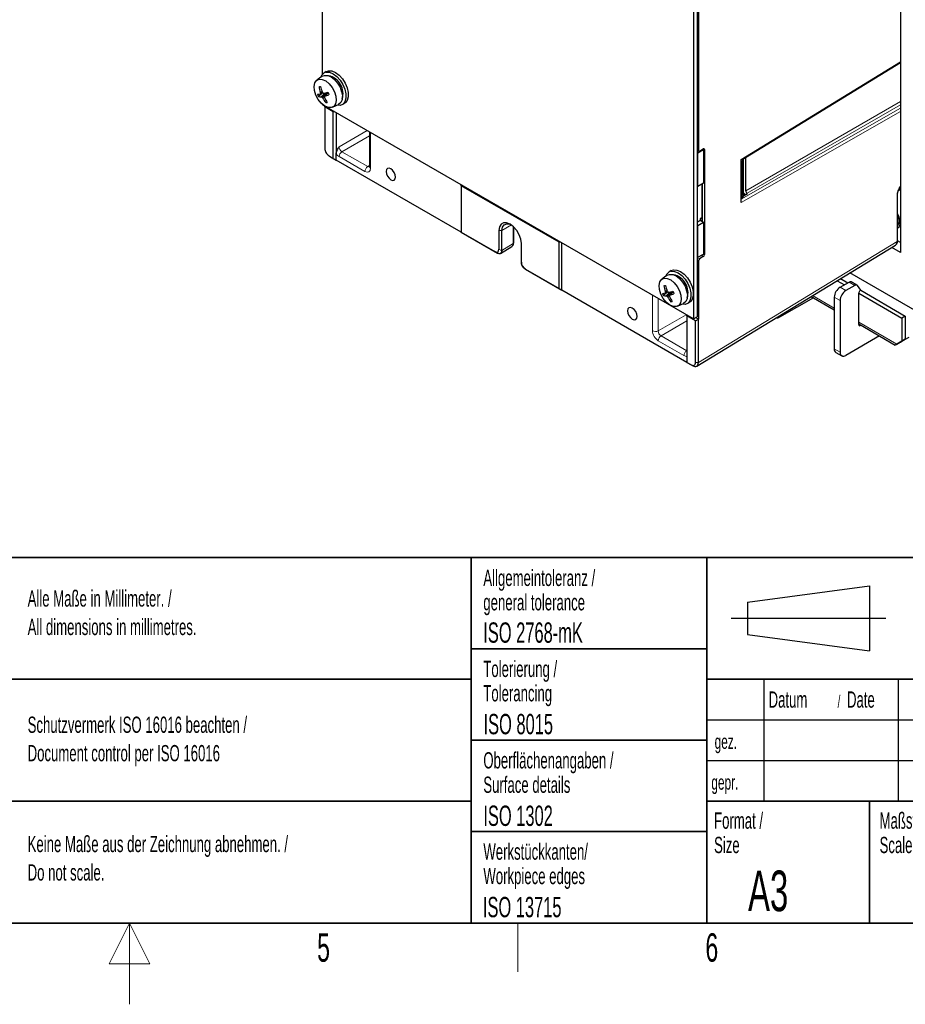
# Paper-space layout 'Blatt4' of a CAD drawing. Header units: millimetres. Extents: x 5 to 418, y 2 to 292.
# Tile 44 of 51: x 203 to 312, y 2 to 123. Entities that reach past the tile are written whole.
import ezdxf

# ---------------------------------------------------------------- set-up
doc = ezdxf.new("R2010")
doc.units = ezdxf.units.MM
doc.layers.add('SLD-0', color=7, linetype='Continuous')
doc.styles.add('SLDTEXTSTYLE0', font='TXT', dxfattribs={"width": 0.605})

# ---------------------------------------------------------------- blocks, each defined once
blk = doc.blocks.new('SW_NOTE_0_54')
at = {"layer": 'SLD-0', "color": 0, "attachment_point": 1, "style": 'SLDTEXTSTYLE0'}
for s, insert, char_height in [('Basisgerät mit Zubehör', (0, 6.4453386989), 5), ('basic device with accessories', (1.3125, -0.0231809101), 3.5)]:
    blk.add_mtext(s, dxfattribs=dict(at, insert=insert, char_height=char_height))
blk = doc.blocks.new('SW_NOTE_0_58')
at = {"layer": 'SLD-0', "color": 0, "char_height": 2, "attachment_point": 1, "style": 'SLDTEXTSTYLE0'}
for s, insert in [('Alle Maße in Millimeter. /', (0, 2.5781354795)), ('All dimensions in millimetres.', (0, -0.9218646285))]:
    blk.add_mtext(s, dxfattribs=dict(at, insert=insert))
blk = doc.blocks.new('SW_NOTE_0_61')
at = {"layer": 'SLD-0', "color": 0, "char_height": 2, "attachment_point": 1, "style": 'SLDTEXTSTYLE0'}
for s, insert in [('Keine Maße aus der Zeichnung abnehmen. /', (0, 2.5781354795)), ('Do not scale.', (0, -0.9218646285))]:
    blk.add_mtext(s, dxfattribs=dict(at, insert=insert))
blk = doc.blocks.new('SW_NOTE_0_62')
at = {"layer": 'SLD-0', "color": 0, "char_height": 2, "attachment_point": 1, "style": 'SLDTEXTSTYLE0'}
for s, insert in [('Schutzvermerk ISO 16016 beachten /', (0, 2.5781354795)), ('Document control per ISO 16016', (0, -0.9218646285))]:
    blk.add_mtext(s, dxfattribs=dict(at, insert=insert))
blk = doc.blocks.new('SW_NOTE_0_63')
at = {"layer": 'SLD-0', "color": 0, "char_height": 2, "attachment_point": 1, "style": 'SLDTEXTSTYLE0'}
for s, insert in [('Werkstückkanten/', (0, 2.5781354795)), ('Workpiece edges', (0, -0.4218645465))]:
    blk.add_mtext(s, dxfattribs=dict(at, insert=insert))
blk = doc.blocks.new('SW_NOTE_0_64')
at = {"layer": 'SLD-0', "color": 0, "char_height": 2, "attachment_point": 1, "style": 'SLDTEXTSTYLE0'}
for s, insert in [('Oberflächenangaben /', (0, 2.5781354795)), ('Surface details', (0, -0.4218645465))]:
    blk.add_mtext(s, dxfattribs=dict(at, insert=insert))
blk = doc.blocks.new('SW_NOTE_0_65')
at = {"layer": 'SLD-0', "color": 0, "char_height": 2, "attachment_point": 1, "style": 'SLDTEXTSTYLE0'}
for s, insert in [('Tolerierung /', (0, 2.5781354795)), ('Tolerancing', (0, -0.4218645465))]:
    blk.add_mtext(s, dxfattribs=dict(at, insert=insert))
blk = doc.blocks.new('SW_NOTE_0_66')
at = {"layer": 'SLD-0', "color": 0, "char_height": 2, "attachment_point": 1, "style": 'SLDTEXTSTYLE0'}
for s, insert in [('Allgemeintoleranz /', (0, 2.5781354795)), ('general tolerance', (0, -0.4218645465))]:
    blk.add_mtext(s, dxfattribs=dict(at, insert=insert))
blk = doc.blocks.new('SW_NOTE_0_67')
at = {"layer": 'SLD-0', "color": 0, "char_height": 2, "attachment_point": 1, "style": 'SLDTEXTSTYLE0'}
for s, insert in [('Format /', (0, 2.5781354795)), ('Size', (0, -0.4218645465))]:
    blk.add_mtext(s, dxfattribs=dict(at, insert=insert))
blk = doc.blocks.new('SW_NOTE_0_68')
at = {"layer": 'SLD-0', "color": 0, "attachment_point": 1, "style": 'SLDTEXTSTYLE0'}
for s, insert, char_height in [('Datum', (0, 2.5781354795), 2), ('Date', (9.6392361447, 2.5781354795), 2), ('/', (8.4829859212, 2.0780460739), 1.5)]:
    blk.add_mtext(s, dxfattribs=dict(at, insert=insert, char_height=char_height))
blk = doc.blocks.new('SW_NOTE_0_69')
at = {"layer": 'SLD-0', "color": 0, "char_height": 2, "attachment_point": 1, "style": 'SLDTEXTSTYLE0'}
for s, insert in [('Maßstab /', (0, 2.5781354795)), ('Scale', (0, -0.4218645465))]:
    blk.add_mtext(s, dxfattribs=dict(at, insert=insert))

psp = doc.layouts.new('Blatt4')

# ---------------------------------------------------------------- linework, layer by layer
at = {"color": 7, "linetype": 'Continuous', "lineweight": 25}
for p, q in [((311.8109896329, 212.9256652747), (311.8109896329, 94.5272509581)), ((286.9561870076, 194.4945929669), (286.9561870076, 107.0810718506)), ((240.7290832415, 116.4643016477), (240.7290832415, 188.0732464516)), ((286.3374682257, 176.9900227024), (286.3374682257, 86.3539936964)), ((286.779409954, 177.2451502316), (286.779409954, 86.6091212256)), ((292.2231841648, 105.8784470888), (311.8109922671, 117.8941341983)), ((311.8053735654, 117.8906889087), (311.8053735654, 113.1000799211)), ((241.1951641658, 116.7753336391), (240.9123214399, 116.6120520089)), ((240.7028326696, 116.1992009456), (240.0351595, 115.7272821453)), ((240.6609746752, 114.0839769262), (240.2261332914, 113.6963815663)), ((240.837586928, 114.1198037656), (240.418302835, 114.034750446)), ((240.6648798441, 114.3106948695), (240.4554921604, 114.2180901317)), ((240.7442746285, 114.1651584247), (240.4698927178, 114.0922576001)), ((241.0040249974, 114.1390452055), (240.5671022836, 113.6858457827)), ((241.3230570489, 114.1973914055), (240.6586684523, 113.6496151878)), ((241.3882401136, 114.2030830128), (240.9476153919, 113.7008016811)), ((241.3917213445, 114.194360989), (241.0094084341, 113.7641989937)), ((240.7290832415, 112.6831539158), (240.7290832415, 112.7473575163)), ((286.3374682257, 86.3539936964), (240.7290832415, 112.6831539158)), ((240.9555505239, 113.660510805), (240.7444628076, 113.5405128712)), ((241.2625860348, 113.0714405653), (241.1314449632, 112.9545497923)), ((241.9572941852, 112.3976867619), (242.6998570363, 112.7398799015)), ((243.1621386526, 112.7148314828), (243.4449813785, 112.8781131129)), ((240.9942482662, 112.4279599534), (240.9942476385, 112.5300780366)), ((242.0549066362, 111.8156549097), (240.9942482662, 112.4279599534)), ((240.9942482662, 112.4279599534), (240.9942482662, 107.3245065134)), ((242.0549066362, 111.8156549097), (242.1232913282, 111.8551378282)), ((242.0549066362, 106.0998694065), (242.0549066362, 111.8156549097)), ((242.4084603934, 111.71367017), (242.4084603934, 106.6341178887)), ((246.4955178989, 109.3542623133), (246.4955178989, 105.0951036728)), ((242.4084603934, 105.8957339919), (242.4084603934, 106.6341178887)), ((286.779409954, 106.8327595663), (286.8677997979, 106.7817331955)), ((286.7794117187, 107.1154716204), (286.9970606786, 106.9898255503)), ((286.8677997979, 106.7817331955), (287.5749066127, 107.1899372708)), ((286.8677997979, 102.6448728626), (286.8677997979, 106.7817331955)), ((287.0932752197, 106.9990809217), (287.5515958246, 107.2614998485)), ((287.5010626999, 107.2325664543), (287.5749066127, 107.1899372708)), ((287.5749066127, 107.1899372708), (287.5749066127, 103.0602024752)), ((287.6886840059, 107.1795089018), (287.6886840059, 94.2616170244)), ((241.4210167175, 106.4776178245), (241.4217977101, 106.4771884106)), ((241.5245135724, 106.4060588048), (242.0549066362, 106.0998694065)), ((241.5245135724, 106.4060588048), (241.7012902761, 106.303974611)), ((241.7012902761, 106.303974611), (242.4084603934, 105.8957339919)), ((242.0549066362, 106.0998694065), (242.4084603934, 105.8957339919)), ((257.7880331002, 97.0172956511), (242.4084603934, 105.8957339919)), ((292.223183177, 100.6536972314), (292.223183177, 105.9611791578)), ((292.2231851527, 105.6079964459), (292.2418114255, 105.5972437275)), ((292.2418114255, 105.5972437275), (292.3478772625, 105.6584742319)), ((292.2418114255, 105.5972437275), (292.2418114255, 101.1062692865)), ((292.3478772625, 105.6584742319), (292.4898357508, 105.9643176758)), ((292.3478772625, 101.1674997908), (292.3478772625, 105.6584742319)), ((292.4983533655, 101.5106964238), (292.4983533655, 106.0016708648)), ((292.7688353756, 102.1105853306), (292.7688353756, 106.2131655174)), ((287.5749066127, 103.0602024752), (286.8677997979, 102.6448728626)), ((257.7880327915, 102.7331145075), (257.7880328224, 102.8352322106)), ((269.808848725, 95.7936451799), (257.7880327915, 102.7331145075)), ((257.7880327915, 102.7331145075), (257.7880327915, 97.0173290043)), ((286.779409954, 102.6958992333), (286.8677997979, 102.6448728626)), ((287.3852809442, 102.948822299), (287.3852809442, 98.3644873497)), ((293.0019522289, 101.7719061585), (292.9455860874, 101.8044456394)), ((311.5796008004, 102.1787737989), (311.8109896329, 102.3207131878)), ((311.6078945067, 102.2660711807), (311.5969705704, 102.237144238)), ((292.2231851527, 101.1170220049), (292.2418114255, 101.1062692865)), ((292.2418114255, 101.1062692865), (292.3478772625, 101.1674997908)), ((292.4898357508, 101.4733432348), (292.3478772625, 101.1674997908)), ((292.4915519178, 101.4772600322), (293.0019522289, 101.7719061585)), ((311.4459347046, 95.9599677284), (311.4459347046, 101.6795027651)), ((286.779412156, 98.2590220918), (287.1736923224, 98.4866345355)), ((286.8677997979, 97.8539399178), (287.5749066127, 98.2550184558)), ((287.3852809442, 98.7680363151), (287.1736923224, 98.6437385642)), ((287.1736923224, 98.6437385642), (287.1736923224, 98.4866345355)), ((287.1736923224, 98.4866345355), (287.5749066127, 98.2550184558)), ((287.3852804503, 98.4328440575), (287.3286138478, 98.397200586)), ((287.5749066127, 98.2550184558), (287.5749066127, 94.3294192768)), ((257.7880327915, 97.0173290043), (261.91958249, 94.6322361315)), ((257.7880327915, 97.0173290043), (257.7880331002, 97.0172956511)), ((257.7880331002, 97.0172956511), (262.2428492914, 94.4455850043)), ((262.4195825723, 97.2014849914), (262.4195825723, 94.9209737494)), ((262.773135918, 94.7517743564), (262.773135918, 97.201485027)), ((264.2358607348, 95.7064678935), (264.2358607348, 97.6629807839)), ((286.8677997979, 97.8539399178), (286.779409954, 97.9049662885)), ((286.8677997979, 93.9212152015), (286.8677997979, 97.8539399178)), ((269.808848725, 95.7936451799), (269.897287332, 95.8447083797)), ((269.808848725, 90.0778596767), (269.808848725, 95.7936451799)), ((311.8109896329, 95.7518625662), (311.4459333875, 95.9626050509)), ((262.2715197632, 94.4290340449), (261.91958249, 94.6322361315)), ((262.6030365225, 94.3992712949), (264.0168895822, 95.2667754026)), ((265.1772989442, 93.3289779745), (265.1772989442, 95.6094892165)), ((270.1624018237, 89.8737246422), (270.1624018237, 95.6916608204)), ((286.7518436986, 80.539112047), (311.1755837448, 95.40602111)), ((311.8109896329, 94.5272509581), (310.7439130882, 95.1432611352)), ((265.1772989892, 93.3289449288), (265.1772989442, 93.3289779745)), ((286.8677997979, 93.9212152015), (286.779409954, 93.9722415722)), ((286.8677997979, 93.9212152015), (287.5749066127, 94.3294192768)), ((286.9561870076, 93.4913201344), (286.9561870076, 86.3029347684)), ((287.5515958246, 94.0170408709), (287.0932752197, 93.7358963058)), ((265.6772990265, 92.4629525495), (269.808848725, 90.0778596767)), ((265.7075856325, 92.445435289), (270.1624018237, 89.8737246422)), ((283.6215700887, 92.2830908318), (283.3387273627, 92.1198092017)), ((283.1292412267, 91.7069566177), (282.4615667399, 91.2350385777)), ((304.012958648, 91.0460797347), (304.8988485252, 90.5346663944)), ((304.368693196, 90.228614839), (305.4927364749, 90.8775112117)), ((304.4259852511, 91.2974916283), (305.3231145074, 90.7795899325)), ((315.3465254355, 86.3621736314), (305.5802695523, 92.0001131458)), ((306.4498209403, 90.4940598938), (305.7427147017, 90.9022636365)), ((269.808848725, 90.0778596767), (270.1624018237, 89.8737246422)), ((285.5419745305, 80.9952863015), (270.1624018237, 89.8737246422)), ((283.091285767, 89.8184520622), (282.8818994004, 89.7258465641)), ((283.1706818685, 89.6729148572), (282.8962999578, 89.6000140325)), ((283.7494629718, 89.7051485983), (283.0850756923, 89.1573716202)), ((283.8146473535, 89.7108394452), (283.3740226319, 89.2085581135)), ((283.8181285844, 89.7021174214), (283.4358156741, 89.2719554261)), ((306.1998427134, 90.4693074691), (305.0757994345, 89.8204110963)), ((306.9142765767, 89.8610647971), (306.5060290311, 90.4419294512)), ((306.8435647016, 89.8202437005), (306.9142765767, 89.8610647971)), ((306.9142489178, 89.8610475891), (312.3943546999, 86.6974498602)), ((283.0873819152, 89.5917333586), (282.6525405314, 89.2041379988)), ((283.2639941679, 89.627560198), (282.844710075, 89.5425068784)), ((283.4304322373, 89.6468016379), (282.9935095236, 89.1936022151)), ((283.3819577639, 89.1682672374), (283.1708687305, 89.0482700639)), ((283.6889919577, 88.5791977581), (283.5578522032, 88.4623062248)), ((301.0924359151, 88.9482833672), (296.9440717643, 86.5534837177)), ((300.8225752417, 89.1040699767), (303.6615843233, 87.4651449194)), ((303.6615849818, 89.0038690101), (303.6615849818, 82.6756770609)), ((304.3686912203, 88.5956652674), (304.3686912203, 82.2674733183)), ((306.6667876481, 85.635489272), (306.6667876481, 89.514056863)), ((306.6667876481, 89.514056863), (311.9700887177, 86.452526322)), ((284.3837014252, 87.9054431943), (285.1262642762, 88.2476363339)), ((285.5885445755, 88.2225886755), (285.8713873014, 88.3858703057)), ((285.5419748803, 86.7111047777), (285.5419736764, 86.7900660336)), ((286.6026332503, 86.098799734), (285.5419748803, 86.7111047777)), ((285.5419748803, 86.7111047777), (285.5419748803, 80.9953192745)), ((286.3374682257, 86.3539936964), (286.779409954, 86.6091212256)), ((286.9561870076, 86.3029347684), (286.6026065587, 86.5070524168)), ((286.6026332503, 86.098799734), (286.9561870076, 86.3029347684)), ((286.6026332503, 80.995346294), (286.6026332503, 86.098799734)), ((286.9561870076, 80.9953460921), (286.9561870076, 86.3029347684)), ((312.3943546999, 86.6974498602), (311.9700887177, 86.452526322)), ((311.9700887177, 86.452526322), (311.9700887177, 83.5946337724)), ((312.3943546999, 86.6974498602), (312.3943546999, 83.8395573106)), ((306.6667876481, 85.7302779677), (311.1683120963, 83.1316032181)), ((306.9256931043, 85.5808165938), (306.8435647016, 85.5334048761)), ((309.2241635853, 84.2539369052), (305.0757994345, 81.8591372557)), ((312.3943546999, 83.8395573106), (311.7756363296, 83.4822626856)), ((311.8109922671, 83.5026732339), (312.2352556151, 83.7475952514)), ((311.9700887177, 83.5946337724), (312.3943546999, 83.8395573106)), ((312.2352556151, 83.7475952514), (312.8539739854, 84.1048898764)), ((311.2947631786, 83.204644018), (311.4574697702, 83.2985890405)), ((311.9700887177, 83.5946337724), (311.3513703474, 83.2373391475)), ((311.3513703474, 83.2373391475), (311.7756363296, 83.4822626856)), ((303.868734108, 82.2178331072), (304.5758403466, 81.8096293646)), ((285.5419748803, 80.9953192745), (286.0723679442, 80.6891298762)), ((285.5419748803, 80.9953192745), (285.5419745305, 80.9952863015)), ((286.2491446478, 80.5870456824), (285.5419745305, 80.9952863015))]:
    psp.add_line(p, q, dxfattribs=at)
at = {"color": 7, "linetype": 'Continuous', "lineweight": 18}
for p, q in [((292.223183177, 105.9611791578), (311.8109922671, 117.9768668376)), ((292.7688353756, 102.1105853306), (311.8053735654, 113.1000799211)), ((311.8109922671, 112.6951483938), (292.9455860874, 101.8044456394)), ((242.1232913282, 111.8551378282), (242.1335810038, 111.8723548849)), ((292.223183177, 101.0610527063), (311.8109922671, 112.2763562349)), ((311.8109922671, 111.8689992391), (292.223183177, 100.6536972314)), ((242.761774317, 107.5285062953), (246.2099549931, 109.5191139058)), ((246.6419638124, 109.2697206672), (246.6419638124, 104.8910020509)), ((246.4955176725, 108.867771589), (243.1152072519, 106.9163433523)), ((243.1152072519, 106.9163433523), (246.279399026, 105.0896943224)), ((286.779409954, 107.1831230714), (286.9561870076, 107.0810718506)), ((287.6886840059, 107.1795089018), (287.5491173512, 107.2600790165)), ((245.9351005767, 104.4828045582), (242.7709088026, 106.3094535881)), ((292.4898357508, 101.4733432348), (292.4898357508, 105.9643176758)), ((246.279399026, 105.0896943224), (246.4955175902, 105.2278785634)), ((287.4438582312, 102.9832304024), (287.4438582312, 98.3306712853)), ((292.5868110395, 101.7880027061), (292.8083217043, 101.6601273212)), ((311.7191937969, 102.5953289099), (311.8109922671, 102.6516399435)), ((292.5279444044, 101.4982713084), (292.4983520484, 101.5153546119)), ((311.3750700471, 95.8592957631), (311.3750700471, 101.5788307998)), ((262.4195825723, 97.2014849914), (262.773135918, 97.201485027)), ((263.946609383, 97.9029861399), (262.773135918, 97.201485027)), ((264.1656956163, 95.6062134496), (264.1656956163, 97.7282133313)), ((286.9561870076, 80.9953460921), (311.3750700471, 95.8592957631)), ((262.4195825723, 94.9209737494), (262.7715285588, 94.7177666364)), ((262.773135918, 94.7517743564), (264.1656956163, 95.6062134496)), ((286.779410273, 93.9170866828), (287.0932752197, 93.7358963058)), ((286.9561870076, 93.4913201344), (286.779409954, 93.5933713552)), ((287.5515958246, 94.0170408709), (287.2926956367, 94.166500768)), ((287.573069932, 94.3283596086), (287.6886840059, 94.2616170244)), ((265.6772990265, 92.4629525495), (265.6772989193, 92.462919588)), ((306.1998427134, 90.4693074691), (305.4927364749, 90.8775112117)), ((305.0757994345, 89.8204110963), (304.368693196, 90.228614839)), ((281.3084711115, 84.8784533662), (281.3084711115, 89.2571719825)), ((282.0062011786, 88.8543812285), (282.0062011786, 84.8731809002)), ((303.6615843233, 87.6765581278), (301.0008333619, 89.2125769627)), ((304.3686912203, 88.5956652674), (303.6615849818, 89.0038690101)), ((282.0062011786, 84.8731809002), (285.4543805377, 86.8637892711)), ((285.5419738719, 86.0981598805), (282.3596327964, 84.2610187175)), ((285.5517391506, 86.8075857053), (285.5419736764, 86.7900660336)), ((311.3513703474, 83.2373391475), (306.6667876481, 85.941691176)), ((306.8435647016, 85.5334048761), (306.6667889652, 85.6354553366)), ((285.1795261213, 81.8274799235), (282.0153343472, 83.6541289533)), ((282.3596327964, 84.2610187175), (285.5238245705, 82.4343696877)), ((285.5238245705, 82.4343696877), (285.5419748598, 82.4459738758)), ((304.3686912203, 82.2674733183), (303.6615849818, 82.6756770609)), ((286.0723679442, 80.6891298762), (286.2491446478, 80.5870456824)), ((286.6026332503, 80.995346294), (286.9561870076, 80.9953460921))]:
    psp.add_line(p, q, dxfattribs=at)
at = {"color": 7, "linetype": 'Continuous', "lineweight": 25, "flags": 128}
for points in [[(241.1670464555, 116.7038493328), (241.5775422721, 116.6876732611), (242.0252800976, 116.5075053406), (242.4739846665, 116.1779430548), (242.887306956, 115.7256843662), (243.231759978, 115.1873705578), (243.4794398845, 114.6066100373), (243.6102808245, 114.0304530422), (243.6136815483, 113.5055788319), (243.4893681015, 113.0745063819), (243.2474109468, 112.7721608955), (242.9074123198, 112.6230349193), (242.4969165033, 112.639210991), (242.486614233, 112.6416115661)], [(241.1951641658, 116.7753336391), (241.4498891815, 116.8671309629), (241.860384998, 116.8509548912), (242.3081228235, 116.6707869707), (242.7568273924, 116.3412246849), (243.1701496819, 115.8889659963), (243.5146027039, 115.3506521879), (243.7622826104, 114.7698916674), (243.8931235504, 114.1937346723), (243.8965242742, 113.668860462), (243.7722108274, 113.2377880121), (243.5302536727, 112.9354425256), (243.4449813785, 112.8781131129)], [(240.3027906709, 115.8376374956), (240.6913648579, 115.8145786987), (241.1147786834, 115.622897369), (241.5315859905, 115.2813563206), (241.9009859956, 114.823388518), (242.1868180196, 114.2938244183), (242.3611057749, 113.7444983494), (242.4067863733, 113.2291848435), (242.3193882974, 112.7983257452), (242.1074686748, 112.4940948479), (241.7917703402, 112.3462745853), (241.4031948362, 112.3693341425), (240.9797810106, 112.5610154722), (240.5629737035, 112.9025565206), (240.1935750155, 113.3605228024), (239.9077416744, 113.8900884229), (239.7334539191, 114.4394144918), (239.6877746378, 114.9547272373), (239.7751713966, 115.385587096), (239.9870910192, 115.6898179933), (240.3027906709, 115.8376374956)], [(240.7028326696, 116.1992009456), (240.9808912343, 116.3138554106), (241.3642260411, 116.2950980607), (241.782229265, 116.1168520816), (242.1977589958, 115.7949559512), (242.5738919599, 115.3580125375), (242.8772083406, 114.8448448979), (243.0807578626, 114.3010493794), (243.1664529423, 113.7749471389), (243.1266808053, 113.3132823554), (242.9649725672, 112.9570777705), (242.6998570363, 112.7398799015)], [(249.1259752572, 104.8144474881), (248.9027313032, 104.8920452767), (248.7134748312, 104.8552724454), (248.5870184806, 104.7097277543), (248.5426115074, 104.4775700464), (248.5870184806, 104.1941411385), (248.7134748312, 103.9025930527), (248.9027313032, 103.6473094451), (249.1259752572, 103.4671551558), (249.3492178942, 103.3895582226), (249.5384756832, 103.4263301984), (249.6649320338, 103.5718748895), (249.70933769, 103.8040333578), (249.6649320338, 104.0874615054), (249.5384756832, 104.3790095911), (249.3492178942, 104.6342940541), (249.1259752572, 104.8144474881)], [(292.4983533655, 101.5106964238), (292.4962150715, 101.4918586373), (292.4898357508, 101.4733432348)], [(311.4459347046, 101.6795027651), (311.445926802, 101.6804714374), (311.4458793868, 101.682503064)], [(265.1772989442, 95.6094892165), (265.109812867, 96.1404818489), (264.9139604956, 96.6974150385), (264.6089132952, 97.2257724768), (264.2245314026, 97.6738342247), (263.7984407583, 97.9977418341), (263.3723501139, 98.1657880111), (262.9879682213, 98.1615241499), (262.6829210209, 97.9853667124), (262.4870686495, 97.6545598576), (262.4195825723, 97.2014849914)], [(311.4459333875, 97.5148139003), (311.6535790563, 97.6901574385), (311.7774670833, 98.0116956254), (311.7774670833, 98.4299785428), (311.6535790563, 98.8945549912), (311.4459333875, 99.3096410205)], [(262.773135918, 97.201485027), (262.8456303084, 97.634399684), (263.0543695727, 97.9313984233), (263.37417669, 98.0566583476), (263.7664781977, 97.9950714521), (263.8900719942, 97.9413243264)], [(283.5934536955, 92.2116057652), (284.003949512, 92.1954296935), (284.4516860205, 92.0152625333), (284.9003919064, 91.6856994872), (285.313714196, 91.2334407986), (285.6581685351, 90.6951262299), (285.9058471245, 90.1143664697), (286.0366867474, 89.5382102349), (286.0400901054, 89.013334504), (285.9157753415, 88.5822628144), (285.6738181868, 88.2799173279), (285.3338195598, 88.1307913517), (284.9233237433, 88.1469674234), (284.9130201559, 88.1493687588)], [(283.6215700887, 92.2830908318), (283.8762964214, 92.3748873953), (284.2867922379, 92.3587113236), (284.7345287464, 92.1785441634), (285.1832346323, 91.8489811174), (285.5965569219, 91.3967224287), (285.941011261, 90.85840786), (286.1886898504, 90.2776480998), (286.3195294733, 89.7014918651), (286.3229328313, 89.1766161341), (286.1986180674, 88.7455444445), (285.9566609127, 88.443198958), (285.8713873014, 88.3858703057)], [(282.7291965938, 91.3453946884), (283.1177720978, 91.3223351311), (283.5411859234, 91.1306538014), (283.9579932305, 90.789112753), (284.3273919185, 90.3311457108), (284.6132252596, 89.8015808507), (284.7875130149, 89.2522547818), (284.8331922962, 88.7369420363), (284.7457955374, 88.3060821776), (284.5338759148, 88.0018512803), (284.2181762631, 87.8540317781), (283.8296020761, 87.8770905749), (283.4061882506, 88.0687719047), (282.9893809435, 88.410312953), (282.6199809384, 88.8682799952), (282.3341489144, 89.3978448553), (282.1598611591, 89.9471709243), (282.1141805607, 90.4624844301), (282.2015786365, 90.8933435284), (282.4134982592, 91.1975744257), (282.7291965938, 91.3453946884)], [(283.1292412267, 91.7069566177), (283.4072984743, 91.821611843), (283.7906332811, 91.8028544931), (284.208636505, 91.624608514), (284.6241649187, 91.302713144), (285.0002991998, 90.8657689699), (285.3036155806, 90.3526013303), (285.5071637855, 89.8088065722), (285.5928614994, 89.282702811), (285.5530880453, 88.8210387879), (285.3913811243, 88.4648334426), (285.1262642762, 88.2476363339)], [(278.8244596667, 87.6698773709), (278.6012170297, 87.7474743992), (278.4119592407, 87.7107023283), (278.2855028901, 87.5651576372), (278.2410972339, 87.3329991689), (278.2855028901, 87.0495710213), (278.4119592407, 86.7580229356), (278.6012170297, 86.5027385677), (278.8244596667, 86.3225850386), (279.0477036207, 86.2449873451), (279.2369600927, 86.2817600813), (279.3634164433, 86.4273047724), (279.4078234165, 86.6594624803), (279.3634164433, 86.9428913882), (279.2369600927, 87.234439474), (279.0477036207, 87.4897231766), (278.8244596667, 87.6698773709)]]:
    psp.add_lwpolyline(points, dxfattribs=at)
at = {"color": 7, "linetype": 'Continuous', "lineweight": 25}
for centre, radius, start, end in [((241.3489649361, 115.8613025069), 0.8619625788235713, 102.183978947, 166.4210230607), ((241.0130165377, 114.0721764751), 2.237844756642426, 342.0111787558, 77.9834230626), ((235.7973519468, 140.5498503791), 26.91474895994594, 279.2082668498, 279.886002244), ((243.9882372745, 115.4695705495), 4.159041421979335, 200.9580483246, 205.2358648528), ((228.0320279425, 184.6799320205), 70.8316154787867, 279.9690901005, 280.1222253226), ((244.4332389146, 115.503616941), 4.180316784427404, 188.0560130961, 197.909776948), ((242.2562941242, 112.4377759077), 2.434859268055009, 137.1955825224, 139.0136199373), ((244.0541483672, 114.5661881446), 3.615452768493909, 185.5250314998, 187.5322775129), ((246.5872353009, 116.3624432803), 6.267686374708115, 193.0160967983, 199.6145779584), ((245.7160391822, 117.4844028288), 5.977945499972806, 212.6594600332, 213.978430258), ((242.5909830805, 120.1030563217), 6.234879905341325, 252.9111784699, 253.8870821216), ((218.1734004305, 239.9078909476), 127.8242462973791, 280.2234490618, 280.4627931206), ((239.8082908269, 118.382688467), 4.772119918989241, 284.5778224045, 290.8614140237), ((247.1066986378, 116.4800097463), 6.155093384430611, 201.6520260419, 204.5422242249), ((240.4372264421, 115.0053293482), 1.325859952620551, 260.8388244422, 275.6214758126), ((241.4918914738, 115.8892568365), 2.389614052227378, 247.2318186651, 249.5930836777), ((243.9708285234, 116.1659013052), 4.159579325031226, 217.2243549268, 219.1362605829), ((244.1879575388, 115.3939010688), 3.910588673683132, 208.2904192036, 218.5927787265), ((212.5137797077, 141.4769318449), 39.74916877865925, 315.6703798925, 315.7979903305), ((246.017027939, 114.6781929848), 5.162774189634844, 190.9128190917, 192.271672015), ((245.8053610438, 115.9992182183), 5.404416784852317, 206.5820051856, 213.8662741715), ((240.7382481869, 115.7167867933), 2.790081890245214, 278.1014685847, 281.9898468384), ((292.4104847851, 106.0016928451), 0.0877124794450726, 334.7790535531, 26.869862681), ((310.5183481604, 98.4122275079), 1.121147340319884, 325.827835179, 34.172164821), ((283.7753721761, 91.3690589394), 0.8619625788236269, 102.183978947, 166.4210230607), ((283.4394231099, 89.5799340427), 2.23784425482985, 342.0111644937, 77.9834373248), ((305.6393255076, 90.6717467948), 0.2526407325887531, 65.843270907, 125.4665264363), ((270.4584351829, 160.1876884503), 70.83161547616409, 279.9690901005, 280.1222253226), ((286.8596461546, 91.0113733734), 4.180316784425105, 188.0560130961, 197.909776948), ((286.4770743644, 90.0735461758), 3.611949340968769, 185.5240579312, 187.5332510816), ((289.0137910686, 91.8702342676), 6.267838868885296, 193.0160987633, 199.6144091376), ((288.1478226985, 92.9957297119), 5.984399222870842, 212.6604491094, 213.9780098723), ((260.5998076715, 215.4156473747), 127.8242462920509, 280.2234490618, 280.4627931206), ((289.5346743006, 91.9884160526), 6.156790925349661, 201.6522616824, 204.541651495), ((305.196808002, 88.9340042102), 1.53681189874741, 122.6055520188, 177.3943862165), ((305.9039142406, 88.5258004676), 1.536811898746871, 122.6055520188, 177.3943862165), ((306.3389362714, 90.2990517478), 0.2198500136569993, 40.5330956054, 129.2477394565), ((307.0505994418, 89.4965875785), 0.3842091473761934, 122.6060322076, 177.3939676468), ((278.2251781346, 116.0496599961), 26.90667652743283, 279.2079896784, 279.8859309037), ((286.4154121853, 90.9776683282), 4.159881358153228, 200.9586405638, 205.2356097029), ((282.863633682, 90.5130857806), 1.32585995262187, 260.8388244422, 275.6214758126), ((284.6720057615, 87.9551274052), 2.420492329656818, 137.1901865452, 139.0190159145), ((283.9184270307, 91.3973375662), 2.389962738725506, 247.2319909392, 249.5929114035), ((286.3991164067, 91.6751159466), 4.161958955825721, 217.2246778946, 219.1354708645), ((286.6144162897, 90.9016968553), 3.910653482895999, 208.2905502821, 218.5927586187), ((285.0183131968, 95.6139083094), 6.238109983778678, 252.9114311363, 253.8868294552), ((252.694274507, 119.1737678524), 42.8854373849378, 315.675046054, 315.7933241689), ((288.4363228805, 90.1844904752), 5.155514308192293, 190.9118622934, 192.2726288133), ((288.2317682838, 91.5069746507), 5.404416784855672, 206.5820051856, 213.8662741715), ((282.2347365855, 93.890288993), 4.771959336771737, 284.5778459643, 290.8616369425), ((283.1646554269, 91.2245432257), 2.790081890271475, 278.1014685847, 281.9898468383), ((296.6411484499, 86.9903181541), 0.5315889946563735, 255.2277159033, 304.7394157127), ((306.7745574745, 85.6180091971), 0.1091782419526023, 170.78695999, 309.2022882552), ((304.1313407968, 82.6124318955), 0.4739941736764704, 172.3321408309, 236.356114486), ((304.799766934, 82.1975480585), 0.436710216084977, 170.7862421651, 309.2031909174)]:
    psp.add_arc(centre, radius, start, end, dxfattribs=at)
at = {"color": 7, "linetype": 'Continuous', "lineweight": 18}
for centre, radius, start, end in [((243.5413693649, 106.273466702), 0.7713005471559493, 123.5403472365, 177.325756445), ((246.7055611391, 104.4468176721), 0.7713005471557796, 123.5403472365, 177.3257564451), ((246.7353072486, 105.112566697), 0.2404243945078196, 184.1652988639, 247.1546921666), ((292.2719742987, 101.8049755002), 0.3152939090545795, 315.889090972, 356.9141815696), ((311.3222657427, 101.6912780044), 0.1242282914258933, 295.1543730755, 354.5609338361), ((311.3222657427, 95.9717429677), 0.1242282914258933, 295.1543730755, 354.5609338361), ((264.1126284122, 95.7180340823), 0.1237739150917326, 295.3878164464, 354.6381103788), ((281.6625350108, 85.5638073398), 0.7714086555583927, 242.6784613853, 296.455632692), ((282.7857949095, 83.6181420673), 0.771300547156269, 123.5403472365, 177.325756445), ((285.9499866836, 81.7914930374), 0.7713005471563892, 123.5403472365, 177.325756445)]:
    psp.add_arc(centre, radius, start, end, dxfattribs=at)
at = {"color": 7, "linetype": 'Continuous', "lineweight": 25}
for centre, major_axis, ratio, start_param, end_param in [((311.9821787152, 112.9980766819), (-0.1249898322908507, 0.2165122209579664), 0.5775574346, 0.7856317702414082, 1.038354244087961), ((287.0957109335, 107.163809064), (0.09800299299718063, 0.1743530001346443), 0.5695808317, 2.349579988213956, 3.902923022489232), ((287.5491609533, 107.0967728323), (0.09800299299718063, 0.1743530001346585), 0.5695808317, 5.491172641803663, 7.04451567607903), ((292.9456400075, 102.0085802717), (-0.1249898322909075, 0.2165122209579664), 0.5775574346, 0.7856317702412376, 2.356123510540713), ((310.6655568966, 96.2662589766), (-0.5050339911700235, 0.8632168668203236), 0.5773168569, 3.151659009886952, 3.923627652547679), ((261.4195825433, 96.0756430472), (-0.8660078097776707, 1.50001015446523), 0.3333513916, 2.618029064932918, 3.665226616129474), ((261.7305132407, 94.7438373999), (1.042598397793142, 0.01211786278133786), 0.5873712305, 6.220823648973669, 6.276358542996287), ((263.6322534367, 95.9106966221), (-0.3808015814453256, 0.6462271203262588), 0.5780818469, 3.151911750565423, 3.921776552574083), ((261.7285072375, 94.7426065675), (0.7388392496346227, -0.4265911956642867), 7.1572e-05, 5.482449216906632, 5.538028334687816), ((266.17729899, 93.3290718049), (0.5000304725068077, 0.8661016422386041), 0.9998916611, 2.094430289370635, 3.141627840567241), ((287.0957109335, 93.5740559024), (0.09800299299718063, 0.1743530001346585), 0.5695808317, 0.7962369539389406, 2.349579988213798), ((287.5491609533, 94.1788804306), (0.09800299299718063, 0.1743530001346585), 0.5695808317, 3.937829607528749, 5.491172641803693), ((265.1752217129, 92.7528606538), (0.7514965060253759, -0.4338992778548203), 6.91814e-05, 5.444085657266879, 5.499664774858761), ((311.7933135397, 83.4924675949), (0.6249999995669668, 0.3608634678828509), 7.03729e-05, 2.356153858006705, 5.497746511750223)]:
    psp.add_ellipse(centre, major_axis=major_axis, ratio=ratio, start_param=start_param, end_param=end_param, dxfattribs=at)
at = {"color": 7, "linetype": 'Continuous', "lineweight": 18}
for centre, major_axis, ratio, start_param, end_param in [((242.7713933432, 107.1259945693), (-0.4999592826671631, 0.8660489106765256), 0.5777773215, 1.817839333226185, 2.35593324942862), ((243.1249467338, 107.3300965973), (-0.2499778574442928, 0.4330254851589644), 0.60878397, 0.7858247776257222, 2.355935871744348), ((245.9346152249, 105.2999054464), (-0.5003021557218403, 0.8666424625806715), 0.57698604, 2.356618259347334, 3.926729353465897), ((246.2881686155, 105.5040074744), (-0.2308423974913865, 0.4450643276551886), 0.5754118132, 2.382568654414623, 3.188279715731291), ((292.5869399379, 101.4612628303), (-0.2001360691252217, 0.3465514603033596), 0.5771178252, 5.49790650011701, 5.815898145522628), ((311.0143646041, 103.0051962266), (-0.4942719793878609, 0.8697360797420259), 0.5777421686, 3.182182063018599, 3.930910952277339), ((282.015819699, 84.4706694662), (-0.4999592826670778, 0.8660489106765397), 0.5777773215, 0.7858221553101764, 2.355933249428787), ((282.3693730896, 84.6747714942), (-0.2499778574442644, 0.4330254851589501), 0.60878397, 0.7858247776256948, 2.355935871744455), ((285.1790415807, 82.6445803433), (-0.5003021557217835, 0.8666424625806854), 0.57698604, 2.356618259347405, 2.894712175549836)]:
    psp.add_ellipse(centre, major_axis=major_axis, ratio=ratio, start_param=start_param, end_param=end_param, dxfattribs=at)
at = {"color": 7, "linetype": 'Continuous', "lineweight": 25}
for points, knots in [([(240.9942470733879, 107.3245071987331), (240.9942470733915, 107.2443285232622), (241.0080485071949, 107.1562489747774), (241.0611714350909, 106.9774754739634), (241.1004719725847, 106.8868661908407), (241.1986295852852, 106.7168522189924), (241.2574482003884, 106.6375141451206), (241.3857050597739, 106.5021286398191), (241.4550804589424, 106.4461416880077), (241.5245134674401, 106.4060588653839)], [2.356284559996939, 2.356284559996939, 2.356284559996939, 2.356284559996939, 2.74893860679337, 2.74893860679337, 3.141592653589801, 3.141592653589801, 3.534246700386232, 3.534246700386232, 3.926900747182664, 3.926900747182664, 3.926900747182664, 3.926900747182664]), ([(242.4084606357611, 106.6341177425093), (242.4084606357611, 106.7039273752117), (242.4198752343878, 106.7777303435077), (242.460242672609, 106.9314719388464), (242.4883224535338, 107.0078296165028), (242.5881812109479, 107.2356304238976), (242.6754322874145, 107.383932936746), (242.7617748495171, 107.5285060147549)], [0, 0, 0, 0, 0.2499999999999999, 0.2499999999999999, 0.4999999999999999, 0.4999999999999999, 1, 1, 1, 1]), ([(246.4955178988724, 105.095103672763), (246.4936674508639, 105.071262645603), (246.4901436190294, 105.0258618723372), (246.4886523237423, 105.0254879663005), (246.4879441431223, 105.0253104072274)], [0, 0, 0, 0, 0.5251238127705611, 1, 1, 1, 1]), ([(311.4478102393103, 101.6822453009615), (311.4473108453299, 101.6922045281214), (311.4451288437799, 101.7357193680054), (311.4671603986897, 101.8658173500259), (311.5170164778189, 102.0431882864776), (311.576052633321, 102.1740845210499), (311.6032293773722, 102.2343413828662)], [0, 0, 0, 0, 0.0742843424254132, 0.3245704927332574, 0.6890723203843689, 1, 1, 1, 1]), ([(311.2090404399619, 95.43655532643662), (311.2598206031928, 95.48087591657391), (311.3688010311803, 95.57599331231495), (311.43528749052, 95.76947038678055), (311.4428901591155, 95.90549546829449), (311.4459347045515, 95.95996772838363)], [0, 0, 0, 0, 0.3434465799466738, 0.7370782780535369, 1, 1, 1, 1]), ([(262.7715285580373, 94.71776665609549), (262.7644285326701, 94.64268894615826), (262.7436148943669, 94.57566636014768), (262.6825864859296, 94.46455593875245), (262.6430209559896, 94.42227570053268), (262.5743967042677, 94.38261544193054), (262.5503001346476, 94.37350640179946), (262.4995837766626, 94.36332347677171), (262.4727184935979, 94.3623330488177), (262.3907244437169, 94.37144065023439), (262.3329606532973, 94.39356564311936), (262.2715196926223, 94.42903408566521)], [0, 0, 0, 0, 0.25, 0.25, 0.5, 0.5, 0.625, 0.625, 0.75, 0.75, 1, 1, 1, 1]), ([(264.0369545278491, 95.28321925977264), (264.0795154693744, 95.3201051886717), (264.1665298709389, 95.3955172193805), (264.2260186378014, 95.5505710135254), (264.2328303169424, 95.65846667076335), (264.2358607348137, 95.7064678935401)], [0, 0, 0, 0, 0.3470374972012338, 0.7095063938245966, 1, 1, 1, 1]), ([(265.677298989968, 92.46291954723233), (265.6087187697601, 92.50251073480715), (265.5402721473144, 92.55300171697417), (265.4135411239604, 92.677356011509), (265.3571565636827, 92.74950431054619), (265.2885029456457, 92.86835334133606), (265.2685691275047, 92.90910937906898), (265.2343998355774, 92.99280405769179), (265.2201119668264, 93.0361230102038), (265.1870102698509, 93.16427524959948), (265.1772989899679, 93.24977674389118), (265.1772989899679, 93.32894494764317)], [0, 0, 0, 0, 0.2499999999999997, 0.2499999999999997, 0.4999999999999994, 0.4999999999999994, 0.6249999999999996, 0.6249999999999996, 0.7499999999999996, 0.7499999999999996, 1, 1, 1, 1]), ([(286.0723680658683, 80.68912980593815), (286.1418010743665, 80.64904698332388), (286.211176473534, 80.6249348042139), (286.3394333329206, 80.61223809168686), (286.3982519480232, 80.62366563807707), (286.4964095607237, 80.68034924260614), (286.535710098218, 80.72558309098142), (286.588833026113, 80.84302216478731), (286.6026344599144, 80.91516691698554), (286.6026344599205, 80.99534559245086)], [2.356284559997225, 2.356284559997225, 2.356284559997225, 2.356284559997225, 2.748938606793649, 2.748938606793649, 3.141592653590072, 3.141592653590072, 3.534246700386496, 3.534246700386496, 3.92690074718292, 3.92690074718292, 3.92690074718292, 3.92690074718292])]:
    psp.add_open_spline(points, degree=3, knots=knots, dxfattribs=at)
at = {"color": 7, "linetype": 'Continuous', "lineweight": 18}
for points, knots in [([(311.3750681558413, 101.5788311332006), (311.3750681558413, 101.6567272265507), (311.3869688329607, 101.7401840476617), (311.4270112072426, 101.9114646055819), (311.4546428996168, 101.9973238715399), (311.5519569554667, 102.2553165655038), (311.6359389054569, 102.4265606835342), (311.7191943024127, 102.5953282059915)], [0, 0, 0, 0, 0.2500000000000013, 0.2500000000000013, 0.5000000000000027, 0.5000000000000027, 1, 1, 1, 1]), ([(311.7191937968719, 102.5953289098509), (311.7188845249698, 102.5939661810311), (311.7182561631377, 102.5911974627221), (311.7159605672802, 102.5812285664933), (311.7075976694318, 102.5460038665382), (311.6783130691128, 102.433455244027), (311.6380683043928, 102.3377939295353), (311.6078945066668, 102.266071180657)], [0, 0, 0, 0, 0.011639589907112, 0.0236486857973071, 0.0852482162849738, 0.3141583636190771, 0.9999999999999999, 0.9999999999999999, 0.9999999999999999, 0.9999999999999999])]:
    psp.add_open_spline(points, degree=3, knots=knots, dxfattribs=at)
at = {"color": 7, "linetype": 'Continuous', "lineweight": 25}
for points in [[(286.249144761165, 80.58704561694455), (286.3417192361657, 80.53360351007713), (286.4342206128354, 80.50145295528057), (286.5197280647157, 80.49298819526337)], [(286.5197280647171, 80.49298819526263), (286.6052355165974, 80.4845234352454), (286.6836651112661, 80.49976076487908), (286.7491074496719, 80.53755210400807)], [(286.7491074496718, 80.53755210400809), (286.8145497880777, 80.57534344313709), (286.8669534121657, 80.63565907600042), (286.9023698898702, 80.71395442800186)], [(286.9023698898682, 80.71395442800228), (286.9377863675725, 80.79224978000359), (286.9561878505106, 80.88844400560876), (286.9561878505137, 80.99534559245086)]]:
    psp.add_open_spline(points, degree=3, dxfattribs=at)
at = {"layer": 'SLD-0', "lineweight": 35}
for p, q in [((135, 57), (408, 57)), ((259, 57), (259, 12)), ((288, 57), (288, 12)), ((259, 45.75), (288, 45.75)), ((202.5, 42), (259, 42)), ((408, 42), (288, 42)), ((259, 34.5), (288, 34.5)), ((202.5, 27), (259, 27)), ((288, 27), (408, 27)), ((308, 27), (308, 12)), ((259, 23.25), (288, 23.25)), ((26, 12), (408, 12)), ((135, 12), (408, 12))]:
    psp.add_line(p, q, dxfattribs=at)
at = {"layer": 'SLD-0'}
for p, q in [((293, 51.5), (308, 53.5)), ((308, 53.5), (308, 45.5)), ((293, 51.5), (293, 47.5)), ((291, 49.5), (310, 49.5)), ((293, 47.5), (308, 45.5)), ((295, 42), (295, 27)), ((311.5, 42), (311.5, 27)), ((288, 37), (408, 37)), ((288, 32), (328, 32))]:
    psp.add_line(p, q, dxfattribs=at)
at = {"layer": 'SLD-0', "lineweight": 18}
for p, q in [((217, 12), (214.5, 7)), ((217, 2), (217, 12)), ((219.5, 7), (217, 12)), ((264.75, 6), (264.75, 12)), ((214.5, 7), (219.5, 7))]:
    psp.add_line(p, q, dxfattribs=at)

# ---------------------------------------------------------------- block references
at = {"layer": 'SLD-0'}
for name, p in [('SW_NOTE_0_54', (135.3684416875, 65.0795140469)), ('SW_NOTE_0_66', (260.5043854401, 52.9003064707)), ('SW_NOTE_0_58', (204.4639500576, 50.3606872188)), ('SW_NOTE_0_65', (260.5022836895, 41.7004098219)), ('SW_NOTE_0_68', (295.5861619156, 37.9261102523)), ('SW_NOTE_0_62', (204.4639500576, 34.8276741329)), ('SW_NOTE_0_64', (260.5027641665, 30.4450935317)), ('SW_NOTE_0_67', (288.8790098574, 23.0287702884)), ('SW_NOTE_0_69', (309.2314641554, 23.0287700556)), ('SW_NOTE_0_61', (204.4639500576, 20.1508694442)), ('SW_NOTE_0_63', (260.5090753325, 19.2125013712))]:
    psp.add_blockref(name, p, dxfattribs=at)

# ---------------------------------------------------------------- texts
at = {"layer": 'SLD-0', "style": 'SLDTEXTSTYLE0'}
for s, insert, char_height, attachment_point in [('ISO 2768-mK', (260.4940938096, 48.9932287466), 2.5, 1), ('ISO 8015', (260.5277662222, 37.732972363), 2.5, 1), ('gez.', (288.9470592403, 35.2328921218), 1.8, 1), ('gepr.', (288.5445949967, 30.2118970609), 1.8, 1), ('ISO 1302', (260.5038336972, 26.4529504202), 2.5, 1), ('A3', (293.0566699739, 18.4626222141), 5, 1), ('ISO 13715', (260.4472726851, 15.2160422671), 2.5, 1), ('5', (240.8527123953, 10.7429955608), 3.5, 2), ('6', (288.6027123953, 10.7429955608), 3.5, 2)]:
    psp.add_mtext(s, dxfattribs=dict(at, insert=insert, char_height=char_height, attachment_point=attachment_point))

doc.saveas('drawing.dxf')
